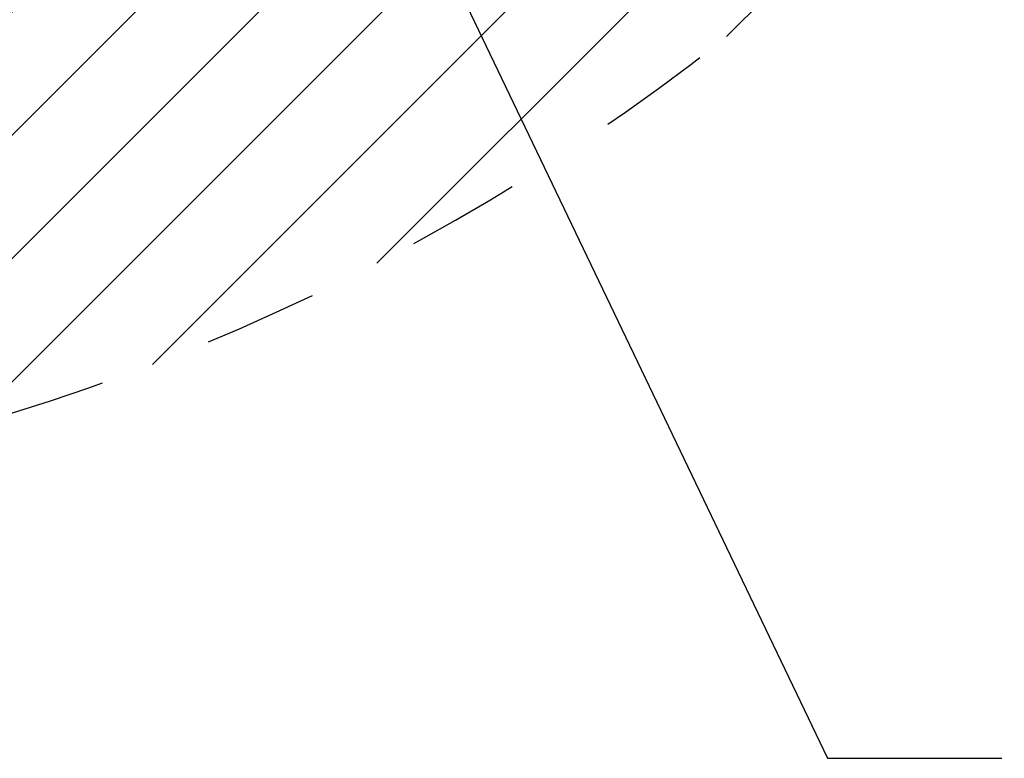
# Paper-space layout '61767N-2-A-2_1_1' of a CAD drawing. Header units: millimetres. Extents: x 0 to 594, y 1 to 420.
# Tile 205 of 222: x 483 to 512, y 211 to 232. Entities that reach past the tile are written whole.
import ezdxf

# ---------------------------------------------------------------- set-up
doc = ezdxf.new("R2010")
doc.units = ezdxf.units.MM
doc.header["$LTSCALE"] = 32.67
doc.linetypes.add('DOT', pattern=[0.2, 0.1, -0.1])
doc.layers.get('0').update_dxf_attribs({"linetype": 'CONTINUOUS'})
for name, color, linetype in [('61767N-2-A-2_DXF_HATCHING', 7, 'CONTINUOUS'), ('61767N-2-A-2_DXF_TEXT', 7, 'CONTINUOUS'), ('DETAIL', 7, 'CONTINUOUS')]:
    doc.layers.add(name, color=color, linetype=linetype)
doc.styles.get("Standard").update_dxf_attribs({"font": 'arial.ttf'})
doc.dimstyles.get("Standard").update_dxf_attribs({"dimtxt": 3, "dimasz": 4, "dimexe": 0.18, "dimexo": 0.0625, "dimgap": 0.09, "dimtad": 1, "dimdsep": 46, "dimtxsty": 'Standard', "dimblk": '_FILLED', "dimblk1": '_FILLED', "dimblk2": '_FILLED', "dimcen": 0.09, "dimadec": 0, "dimazin": 0, "dimtol": 1, "dimtp": 0.01, "dimtm": 0.01, "dimtfac": 1, "dimtofl": 0, "dimtmove": 0, "dimatfit": 3, "dimldrblk": '_FILLED', "dimfxl": 0, "dimtolj": 1, "dimarcsym": 0})

# ---------------------------------------------------------------- blocks, each defined once
blk = doc.blocks.new('_FILLED')
at = {"color": 0, "linetype": 'ByBlock'}
blk.add_solid([(0, 0), (-1, 0.1625), (-1, -0.1625)], dxfattribs=at)

psp = doc.layouts.new('61767N-2-A-2_1_1')

# ---------------------------------------------------------------- hatches: boundary and pattern name
at = {"layer": '61767N-2-A-2_DXF_HATCHING', "linetype": 'Continuous'}
h = psp.add_hatch(dxfattribs=at)
h.set_pattern_fill('XSEC0001', color=2, scale=2.5, angle=45, style=0, pattern_type=0)
h.set_pattern_definition([(45, (0, 0), (-1.767767, 1.767767), [])])
edge = h.paths.add_edge_path()
edge.add_line((463.3425, 279.3573), (463.3425, 217.8697))
edge.add_arc((464.5925, 280.8573), 63, 268.863104, 473.556464)
edge.add_line((439.4144, 338.6073), (442.0925, 338.6073))
edge.add_line((453.9824, 338.6073), (442.0925, 338.6073))
edge.add_arc((453.9824, 336.1073), 2.5, 16.69924, 90)
edge.add_line((462.2882, 317.1218), (456.377, 336.8257))
edge.add_arc((438.3425, 309.9381), 25, 0, 16.69924)
edge.add_line((463.3425, 283.3573), (463.3425, 309.9381))
edge.add_line((463.3425, 283.3573), (463.3425, 282.8573))
edge.add_arc((463.8425, 282.8573), 0.5, 180, 270)
edge.add_line((463.8425, 282.3573), (464.5925, 282.3573))
edge.add_arc((464.5925, 280.8573), 1.5, 270, 450)
edge.add_line((464.5925, 279.3573), (463.3425, 279.3573))

# ---------------------------------------------------------------- linework, layer by layer
at = {"layer": 'DETAIL', "color": 7, "linetype": 'DOT'}
psp.add_arc((464.5925, 280.8573), 63, 268.863104, 113.556464, dxfattribs=at)

# ---------------------------------------------------------------- leaders
at = {"layer": '61767N-2-A-2_DXF_TEXT', "color": 2, "linetype": 'Continuous'}
psp.add_leader([(487.6258, 250.3406), (506.601, 210.759), (511.601, 210.759)], dimstyle='Standard', override={"dimtad": 0, "dimldrblk": 'DOT'}, dxfattribs=at)

doc.saveas('drawing.dxf')
